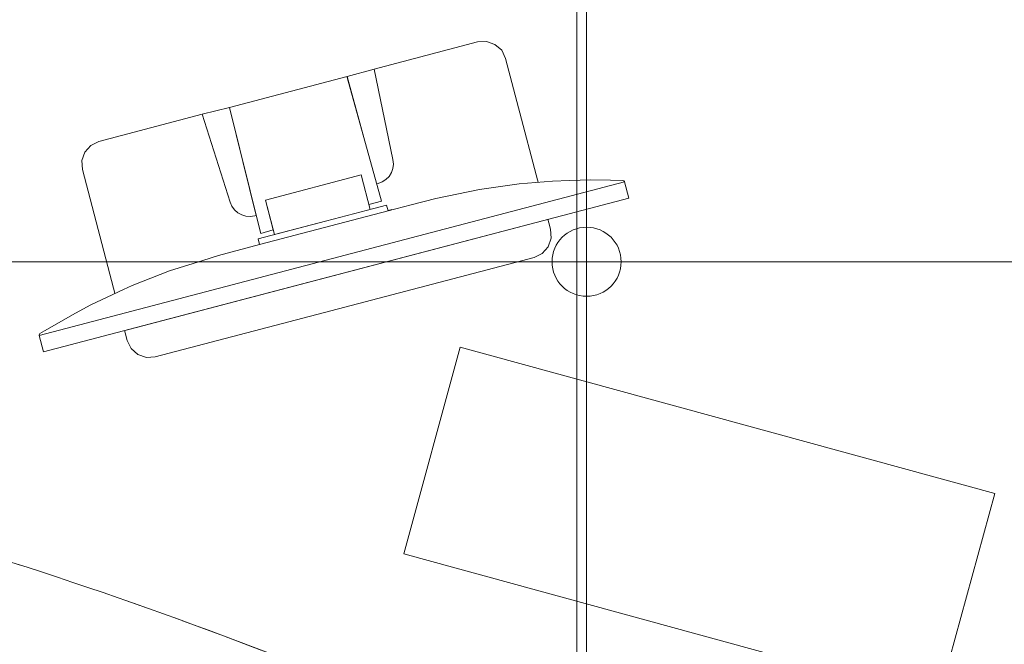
# Model space of a CAD drawing. Header units: metres. Extents: x -45 to 152, y -127 to 99.
# Tile 102 of 256: x -34.234 to -33.379, y -8.857 to -8.315. Entities that reach past the tile are written whole.
import ezdxf

# ---------------------------------------------------------------- set-up
doc = ezdxf.new("R2010")
doc.units = ezdxf.units.M
for name, pattern in [('Achsen 01', [5.291531, 3.175, -1.058062, 0.352704, -0.705764]), ('gestrichelt - 01', [2, 1, -1]), ('Raster 01', [2, 1, -1])]:
    doc.linetypes.add(name, pattern=pattern)
for name, color, linetype, lineweight in [('036_Bodenbelagarbeiten-350 Doppelbodenelement', 7, 'Continuous', 9), ('_1.35m (3D)', 7, 'Continuous', 9), ('_GRU (2D)', 7, 'Continuous', 9), ('_OG 2 (2D)', 7, 'Continuous', 9)]:
    doc.layers.add(name, color=color, linetype=linetype, lineweight=lineweight)
for name, color, linetype, lineweight, true_color in [('ACTES-Einrichtung Aufsicht.', 7, 'Continuous', 9, 0xa6a6a6), ('AV1-Achsen', 1, 'Achsen 01', 18, 0xff0000), ('AV1-Bewegungsfläche', 7, 'gestrichelt - 01', 9, 0xd9d9d9), ('AV1-Raster', 7, 'Raster 01', 9, 0xa6a6a6)]:
    doc.layers.add(name, color=color, linetype=linetype, lineweight=lineweight, true_color=true_color)

# ---------------------------------------------------------------- blocks, each defined once
blk = doc.blocks.new('Group-2')
at = {"layer": 'AV1-Raster'}
blk.add_line((-33.75, -22.95), (-33.75, 1.35), dxfattribs=at)
blk = doc.blocks.new('1.35m (3D)')
at = {"layer": 'AV1-Raster', "color": 7}
blk.add_blockref('Group-2', (0, 0), dxfattribs=at)
blk = doc.blocks.new('Group-99')
at = {"layer": 'AV1-Bewegungsfläche', "color": 9, "flags": 128}
blk.add_lwpolyline([(-33.13479, -10.62998), (-32.63035, -9.76653, 0.063875), (-33.43958, -9.14318, 0.008083), (-33.55141, -9.08022, 0.055453), (-34.37376, -8.746), (-34.77813, -9.425), (-34.8848, -9.60759)], format="xyb", close=True, dxfattribs=at)
at = {"color": 255, "transparency": 33554559}
blk.add_wipeout([(-34.18377, -7.66444), (-34.18271, -7.6547), (-34.18358, -7.64493), (-34.18633, -7.63553), (-34.19086, -7.62684), (-34.19701, -7.6192), (-34.20452, -7.6129), (-34.21312, -7.6082), (-34.22247, -7.60526), (-34.78332, -7.48789), (-34.79306, -7.48683), (-34.80283, -7.48769), (-34.81224, -7.49045), (-34.82093, -7.49498), (-34.82856, -7.50112), (-34.83486, -7.50864), (-34.83956, -7.51724), (-34.8425, -7.52659), (-35.05741, -8.55349), (-35.05846, -8.56324), (-35.0576, -8.573), (-35.05485, -8.58241), (-35.05031, -8.5911), (-35.04417, -8.59874), (-35.03666, -8.60503), (-35.02806, -8.60974), (-35.01871, -8.61268), (-34.45786, -8.73005), (-34.44811, -8.7311), (-34.43835, -8.73024), (-34.42894, -8.72749), (-34.42025, -8.72295), (-34.41261, -8.71681), (-34.40632, -8.7093), (-34.40161, -8.7007), (-34.39868, -8.69135)], dxfattribs=at).dxf.layer = 'ACTES-Einrichtung Aufsicht.'
blk.add_wipeout([(-34.82054, -7.50462), (-34.19509, -7.63551), (-34.42088, -8.71446), (-35.04633, -8.58357)], dxfattribs=at).dxf.layer = 'ACTES-Einrichtung Aufsicht.'
at = {"color": 255, "transparency": 33554687}
blk.add_wipeout([(-33.43958, -9.14318), (-33.45345, -9.13511), (-33.46735, -9.1271), (-33.48128, -9.11915), (-33.49524, -9.11125), (-33.50924, -9.1034), (-33.52326, -9.09562), (-33.53732, -9.08789), (-33.55141, -9.08022), (-33.64988, -9.02858), (-33.74974, -8.97969), (-33.85091, -8.93359), (-33.95332, -8.89031), (-34.05689, -8.84988), (-34.16154, -8.81233), (-34.26719, -8.77769), (-34.37376, -8.746), (-34.38044, -8.74163), (-34.38635, -8.73626), (-34.39132, -8.73002), (-34.39523, -8.72306), (-34.39799, -8.71558), (-34.39952, -8.70774), (-34.39979, -8.69977), (-34.39878, -8.69185), (-34.39877, -8.69179), (-34.39876, -8.69173), (-34.39874, -8.69166), (-34.39873, -8.6916), (-34.39872, -8.69154), (-34.3987, -8.69147), (-34.39869, -8.69141), (-34.39868, -8.69135), (-34.18283, -7.65995), (-34.17982, -7.65069), (-34.17508, -7.64219), (-34.16878, -7.63477), (-34.16116, -7.62871), (-34.15251, -7.62425), (-34.14316, -7.62154), (-34.13346, -7.6207), (-34.12378, -7.62175), (-33.78996, -7.70702), (-33.46395, -7.81851), (-33.14782, -7.95551), (-32.84355, -8.11717), (-32.55308, -8.30247), (-32.27822, -8.51023), (-32.02072, -8.73915), (-31.7822, -8.98778), (-31.78215, -8.98783), (-31.7821, -8.98789), (-31.78205, -8.98795), (-31.782, -8.98801), (-31.78195, -8.98806), (-31.7819, -8.98812), (-31.78185, -8.98818), (-31.7818, -8.98824), (-31.7822, -8.98777), (-31.77653, -8.99569), (-31.7725, -9.00455), (-31.77027, -9.01402), (-31.76991, -9.02375), (-31.77145, -9.03336), (-31.77481, -9.04249), (-31.77989, -9.0508), (-31.78648, -9.05797), (-32.57179, -9.76062), (-32.57804, -9.76539), (-32.58496, -9.76911), (-32.59237, -9.77171), (-32.60011, -9.77311), (-32.60796, -9.77328), (-32.61575, -9.77222), (-32.62327, -9.76995), (-32.63035, -9.76653), (-32.72244, -9.67759), (-32.81732, -9.59164), (-32.91489, -9.50875), (-33.01506, -9.42901), (-33.11771, -9.35251), (-33.22276, -9.27933), (-33.33009, -9.20952)], dxfattribs=at).dxf.layer = 'ACTES-Einrichtung Aufsicht.'
at = {"layer": 'ACTES-Einrichtung Aufsicht.', "transparency": 33554534, "flags": 128}
blk.add_lwpolyline([(-33.43958, -9.14318, 0.008083), (-33.55141, -9.08022, 0.055453), (-34.37376, -8.746, -0.330906), (-34.39878, -8.69185, 0.002569), (-34.39868, -8.69135), (-34.18283, -7.65995, -0.41107), (-34.12378, -7.62175, -0.160224), (-31.7822, -8.98778, -0.00305), (-31.7818, -8.98824), (-31.7822, -8.98777, -0.411112), (-31.78648, -9.05797), (-32.57179, -9.76062, -0.325472), (-32.63035, -9.76653, 0.063875)], format="xyb", close=True, dxfattribs=at)
at = {"color": 255, "transparency": 33554559}
blk.add_wipeout([(-34.07557, -8.39692), (-34.16518, -8.42063), (-34.1722, -8.42397), (-34.17739, -8.42977), (-34.17995, -8.43711), (-34.17949, -8.44487), (-34.1405, -8.59342), (-34.13709, -8.60041), (-34.13125, -8.60555), (-34.12389, -8.60805), (-34.11613, -8.60751), (-33.9517, -8.56436), (-33.78727, -8.5212), (-33.78025, -8.51779), (-33.77507, -8.51195), (-33.77253, -8.50457), (-33.773, -8.49678), (-33.81194, -8.3484), (-33.81535, -8.34139), (-33.82119, -8.33621), (-33.82857, -8.33367), (-33.83635, -8.33414), (-33.92601, -8.35767), (-33.94965, -8.36418), (-34.05178, -8.39098)], dxfattribs=at).dxf.layer = 'ACTES-Einrichtung Aufsicht.'
at = {"layer": 'ACTES-Einrichtung Aufsicht.', "flags": 128}
blk.add_lwpolyline([(-34.07557, -8.39692), (-34.16518, -8.42063), (-34.1722, -8.42397), (-34.17739, -8.42977), (-34.17995, -8.43711), (-34.17949, -8.44487), (-34.1405, -8.59342), (-34.13709, -8.60041), (-34.13125, -8.60555), (-34.12389, -8.60805), (-34.11613, -8.60751), (-33.9517, -8.56436), (-33.78727, -8.5212), (-33.78025, -8.51779), (-33.77507, -8.51195), (-33.77253, -8.50457), (-33.773, -8.49678), (-33.81194, -8.3484), (-33.81535, -8.34139), (-33.82119, -8.33621), (-33.82857, -8.33367), (-33.83635, -8.33414), (-33.92601, -8.35767), (-33.94965, -8.36418), (-34.05178, -8.39098), (-34.07557, -8.39692)], dxfattribs=at)
at = {"color": 255, "transparency": 33554559}
blk.add_wipeout([(-33.92396, -8.45742), (-33.92265, -8.45708), (-33.91905, -8.45571), (-33.91585, -8.45361), (-33.91316, -8.45086), (-33.91114, -8.4476), (-33.90986, -8.44398), (-33.90939, -8.44017), (-33.90975, -8.43633), (-33.92601, -8.35767), (-33.94965, -8.36418)], dxfattribs=at).dxf.layer = 'ACTES-Einrichtung Aufsicht.'
at = {"layer": 'ACTES-Einrichtung Aufsicht.', "flags": 128}
blk.add_lwpolyline([(-33.92396, -8.45742), (-33.92265, -8.45708), (-33.91905, -8.45571), (-33.91585, -8.45361), (-33.91316, -8.45086), (-33.91114, -8.4476), (-33.90986, -8.44398), (-33.90939, -8.44017), (-33.90975, -8.43633), (-33.92601, -8.35767), (-33.94965, -8.36418)], close=True, dxfattribs=at)
at = {"color": 255, "transparency": 33554559}
blk.add_wipeout([(-34.01372, -8.49741), (-34.02451, -8.50034), (-34.02485, -8.49956), (-34.05178, -8.39098), (-33.94965, -8.36418), (-33.94942, -8.36499), (-33.91971, -8.47245), (-33.93061, -8.47531), (-33.93737, -8.44955), (-34.02055, -8.47139)], dxfattribs=at).dxf.layer = 'ACTES-Einrichtung Aufsicht.'
at = {"layer": 'ACTES-Einrichtung Aufsicht.', "flags": 128}
blk.add_lwpolyline([(-34.01372, -8.49741), (-34.02451, -8.50034), (-34.02485, -8.49956), (-34.05178, -8.39098), (-33.94965, -8.36418), (-33.94942, -8.36499), (-33.91971, -8.47245), (-33.93061, -8.47531), (-33.93737, -8.44955), (-34.02055, -8.47139)], close=True, dxfattribs=at)
at = {"color": 255, "transparency": 33554559}
for points in [[(-34.02852, -8.48478), (-34.02983, -8.48513), (-34.03363, -8.4857), (-34.03746, -8.48544), (-34.04114, -8.48436), (-34.04451, -8.48251), (-34.0474, -8.47998), (-34.04968, -8.47688), (-34.05124, -8.47336), (-34.07557, -8.39692), (-34.05178, -8.39098)], [(-34.02055, -8.47139), (-33.93737, -8.44955), (-33.9295, -8.47955), (-34.01268, -8.50138)]]:
    blk.add_wipeout(points, dxfattribs=at).dxf.layer = 'ACTES-Einrichtung Aufsicht.'
at = {"layer": 'ACTES-Einrichtung Aufsicht.', "flags": 128}
for points in [[(-34.02852, -8.48478), (-34.02983, -8.48513), (-34.03363, -8.4857), (-34.03746, -8.48544), (-34.04114, -8.48436), (-34.04451, -8.48251), (-34.0474, -8.47998), (-34.04968, -8.47688), (-34.05124, -8.47336), (-34.07557, -8.39692), (-34.05178, -8.39098)], [(-34.02055, -8.47139), (-33.93737, -8.44955), (-33.9295, -8.47955), (-34.01268, -8.50138)]]:
    blk.add_lwpolyline(points, close=True, dxfattribs=at)
at = {"color": 255, "transparency": 33554559}
blk.add_wipeout([(-33.70934, -8.45473), (-33.70874, -8.45531), (-33.70859, -8.4556), (-34.21688, -8.589), (-34.21689, -8.58864), (-34.21669, -8.58795), (-34.21635, -8.58743), (-34.21238, -8.58496), (-34.18544, -8.56959), (-34.17211, -8.56255), (-34.14361, -8.54899), (-34.13633, -8.54564), (-34.10377, -8.533), (-34.075, -8.5238), (-34.06133, -8.51969), (-34.02558, -8.50995), (-34.02685, -8.5051), (-33.91533, -8.47583), (-33.91405, -8.48068), (-33.89382, -8.47557), (-33.87251, -8.47019), (-33.83462, -8.46236), (-33.80005, -8.45738), (-33.77117, -8.455), (-33.75639, -8.45443), (-33.73798, -8.45392), (-33.72083, -8.45411), (-33.71022, -8.45444)], dxfattribs=at).dxf.layer = 'ACTES-Einrichtung Aufsicht.'
at = {"layer": 'ACTES-Einrichtung Aufsicht.', "flags": 128}
blk.add_lwpolyline([(-33.70934, -8.45473), (-33.70874, -8.45531), (-33.70859, -8.4556), (-34.21688, -8.589), (-34.21689, -8.58864), (-34.21669, -8.58795), (-34.21635, -8.58743), (-34.21238, -8.58496), (-34.18544, -8.56959), (-34.17211, -8.56255), (-34.14361, -8.54899), (-34.13633, -8.54564), (-34.10377, -8.533), (-34.075, -8.5238), (-34.06133, -8.51969), (-34.02558, -8.50995), (-34.02685, -8.5051), (-33.91533, -8.47583), (-33.91405, -8.48068), (-33.89382, -8.47557), (-33.87251, -8.47019), (-33.83462, -8.46236), (-33.80005, -8.45738), (-33.77117, -8.455), (-33.75639, -8.45443), (-33.73798, -8.45392), (-33.72083, -8.45411), (-33.71022, -8.45444)], close=True, dxfattribs=at)
at = {"color": 255, "transparency": 33554559}
blk.add_wipeout([(-33.70859, -8.4556), (-33.70484, -8.4699), (-34.21313, -8.6033), (-34.21688, -8.589)], dxfattribs=at).dxf.layer = 'ACTES-Einrichtung Aufsicht.'
at = {"layer": 'ACTES-Einrichtung Aufsicht.'}
for p, q in [((-33.91405, -8.48068), (-34.02558, -8.50995)), ((-33.91062, -8.47976), (-33.9136, -8.48054))]:
    blk.add_line(p, q, dxfattribs=at)
at = {"layer": 'ACTES-Einrichtung Aufsicht.', "flags": 128}
blk.add_lwpolyline([(-33.70859, -8.4556), (-33.70484, -8.4699), (-34.21313, -8.6033), (-34.21688, -8.589)], close=True, dxfattribs=at)
at = {"color": 255, "transparency": 33554559}
blk.add_wipeout([(-33.70081, -7.82281), (-33.70999, -7.81993), (-33.71552, -7.81817), (-33.72105, -7.81641), (-33.72658, -7.81466), (-33.73212, -7.81292), (-33.73766, -7.81118), (-33.7432, -7.80946), (-33.74874, -7.80774), (-33.75429, -7.80603), (-33.7527, -7.80266), (-33.74094, -7.76443), (-33.65523, -7.79181), (-33.57015, -7.82107), (-33.48572, -7.8522), (-33.40201, -7.88518), (-33.31904, -7.91999), (-33.23685, -7.95662), (-33.15549, -7.99504), (-33.075, -8.03525), (-32.94199, -8.10666), (-32.81171, -8.18293), (-32.68433, -8.26395), (-32.56002, -8.34962), (-32.43896, -8.43982), (-32.32132, -8.53443), (-32.20724, -8.63331), (-32.09689, -8.73634), (-32.12496, -8.76531), (-32.12694, -8.76807), (-32.21138, -8.68859), (-32.29806, -8.61155), (-32.38691, -8.53703), (-32.47785, -8.46508), (-32.57083, -8.39577), (-32.66574, -8.32915), (-32.76253, -8.26527), (-32.8611, -8.20419), (-32.86144, -8.20359), (-32.88368, -8.19075), (-32.90728, -8.17691), (-32.93097, -8.16322), (-32.95475, -8.1497), (-32.97862, -8.13634), (-33.00259, -8.12314), (-33.02664, -8.1101), (-33.05078, -8.09723), (-33.075, -8.08452), (-33.14509, -8.0489), (-33.21585, -8.01465), (-33.28727, -7.98179), (-33.35932, -7.95031), (-33.43196, -7.92024), (-33.50517, -7.89159), (-33.57892, -7.86436), (-33.65319, -7.83857), (-33.65317, -7.83853), (-33.70079, -7.82277)], dxfattribs=at).dxf.layer = 'ACTES-Einrichtung Aufsicht.'
blk.add_wipeout([(-32.86144, -8.20359), (-32.8611, -8.20419), (-32.76253, -8.26527), (-32.66574, -8.32915), (-32.57083, -8.39577), (-32.47785, -8.46508), (-32.38691, -8.53703), (-32.29806, -8.61155), (-32.21138, -8.68859), (-32.12694, -8.76807), (-32.19513, -8.83846), (-32.2793, -8.75928), (-32.36574, -8.68259), (-32.4544, -8.60846), (-32.54518, -8.53696), (-32.63801, -8.46814), (-32.73282, -8.40207), (-32.82952, -8.3388), (-32.92803, -8.27838), (-32.93804, -8.27246), (-32.99026, -8.24197), (-33.06977, -8.19818), (-33.15555, -8.1533), (-33.2424, -8.11053), (-33.33027, -8.06991), (-33.41911, -8.03145), (-33.50887, -7.99518), (-33.59949, -7.96112), (-33.69091, -7.92929), (-33.78309, -7.8997), (-33.77795, -7.88297), (-33.77794, -7.88297), (-33.75416, -7.80607), (-33.70081, -7.82281), (-33.65321, -7.83861), (-33.65321, -7.83861), (-33.6532, -7.8386), (-33.6532, -7.8386), (-33.6532, -7.83859), (-33.6532, -7.83859), (-33.65319, -7.83858), (-33.65319, -7.83858), (-33.65319, -7.83857), (-33.55618, -7.87259), (-33.46006, -7.90905), (-33.3649, -7.94794), (-33.27076, -7.98924), (-33.1777, -8.03291), (-33.08577, -8.07893), (-32.99505, -8.12727), (-32.90558, -8.1779), (-32.88368, -8.19075)], dxfattribs=at).dxf.layer = 'ACTES-Einrichtung Aufsicht.'
blk.add_wipeout([(-33.85138, -8.59928), (-33.38715, -8.72623), (-33.43621, -8.90565), (-33.90045, -8.7787)], dxfattribs=at).dxf.layer = 'ACTES-Einrichtung Aufsicht.'
at = {"layer": 'ACTES-Einrichtung Aufsicht.', "flags": 128}
blk.add_lwpolyline([(-33.85138, -8.59928), (-33.38715, -8.72623), (-33.43621, -8.90565), (-33.90045, -8.7787)], close=True, dxfattribs=at)
at = {"color": 255, "transparency": 33554559}
blk.add_wipeout([(-33.25013, -8.25542), (-33.36465, -8.23146), (-33.36633, -8.23186), (-33.36987, -8.23791), (-33.40648, -8.24094), (-33.40819, -8.24139), (-33.41248, -8.249), (-33.40945, -8.25035), (-33.4111, -8.25319), (-33.41426, -8.25178), (-33.41748, -8.25736), (-33.41701, -8.25874), (-33.39362, -8.26931), (-33.3269, -8.30053), (-33.26369, -8.33148), (-33.17469, -8.37763), (-33.09311, -8.42261), (-33.03084, -8.45903), (-32.99271, -8.48163), (-32.95218, -8.50686), (-32.90375, -8.53748), (-32.87149, -8.55859), (-32.81165, -8.59901), (-32.77533, -8.62436), (-32.72645, -8.65949), (-32.71089, -8.67092), (-32.70934, -8.67069), (-32.70608, -8.66516), (-32.70885, -8.66311), (-32.7072, -8.66027), (-32.70442, -8.66233), (-32.7, -8.65475), (-32.70041, -8.65308), (-32.71583, -8.61969), (-32.71233, -8.61369), (-32.71278, -8.61198), (-32.78996, -8.52403), (-32.97038, -8.41871), (-33.0697, -8.36074)], dxfattribs=at).dxf.layer = 'ACTES-Einrichtung Aufsicht.'
blk.add_wipeout([(-33.41247, -8.24902), (-33.32398, -8.28999), (-33.24695, -8.32808), (-33.17514, -8.36514), (-33.10394, -8.40445), (-33.04733, -8.43648), (-32.98134, -8.4762), (-32.91608, -8.5171), (-32.84827, -8.56142), (-32.78783, -8.60241), (-32.74426, -8.63328), (-32.70436, -8.66221), (-32.70001, -8.65477), (-32.70048, -8.65304), (-32.81127, -8.57461), (-32.87192, -8.53409), (-32.93064, -8.49576), (-32.97985, -8.46557), (-33.04236, -8.42795), (-33.10056, -8.39502), (-33.14399, -8.37088), (-33.16445, -8.35966), (-33.22189, -8.32954), (-33.26818, -8.30655), (-33.32209, -8.27992), (-33.36529, -8.25965), (-33.40648, -8.24094), (-33.40819, -8.24139), (-33.41248, -8.249)], dxfattribs=at).dxf.layer = 'ACTES-Einrichtung Aufsicht.'
blk = doc.blocks.new('Group-101')
at = {"layer": 'ACTES-Einrichtung Aufsicht.'}
blk.add_blockref('Group-99', (0, 0), dxfattribs=at)
blk = doc.blocks.new('OG 2 (2D)')
at = {"layer": 'ACTES-Einrichtung Aufsicht.'}
blk.add_blockref('Group-101', (0, 0), dxfattribs=at)
at = {"layer": '036_Bodenbelagarbeiten-350 Doppelbodenelement', "color": 230, "linetype": 'Continuous', "flags": 128}
for points in [[(-34.3416, -7.925), (-33.7416, -7.925), (-33.7416, -8.525), (-34.3416, -8.525)], [(-33.7416, -7.925), (-33.1416, -7.925), (-33.1416, -8.525), (-33.7416, -8.525)], [(-34.3416, -8.525), (-33.7416, -8.525), (-33.7416, -9.125), (-34.3416, -9.125)], [(-33.7416, -8.525), (-33.1416, -8.525), (-33.1416, -9.125), (-33.7416, -9.125)]]:
    blk.add_lwpolyline(points, close=True, dxfattribs=at)
at = {"layer": '036_Bodenbelagarbeiten-350 Doppelbodenelement', "color": 230, "lineweight": 18}
blk.add_circle((-33.7416, -8.525), 0.03, dxfattribs=at)
blk = doc.blocks.new('Group-735')
at = {"layer": 'AV1-Achsen'}
blk.add_line((-33.75, -26.5), (-33.75, 4.9), dxfattribs=at)
blk = doc.blocks.new('GRU (2D)')
at = {"layer": 'AV1-Achsen', "color": 7}
blk.add_blockref('Group-735', (0, 0), dxfattribs=at)

msp = doc.modelspace()

# ---------------------------------------------------------------- block references
at = {"layer": '_1.35m (3D)'}
msp.add_blockref('1.35m (3D)', (0, 0), dxfattribs=at)

# ---------------------------------------------------------------- next in the draw order: block references
at = {"layer": '_OG 2 (2D)'}
msp.add_blockref('OG 2 (2D)', (0, 0), dxfattribs=at)

# ---------------------------------------------------------------- next in the draw order: block references
at = {"layer": '_GRU (2D)'}
msp.add_blockref('GRU (2D)', (0, 0), dxfattribs=at)

doc.saveas('drawing.dxf')
